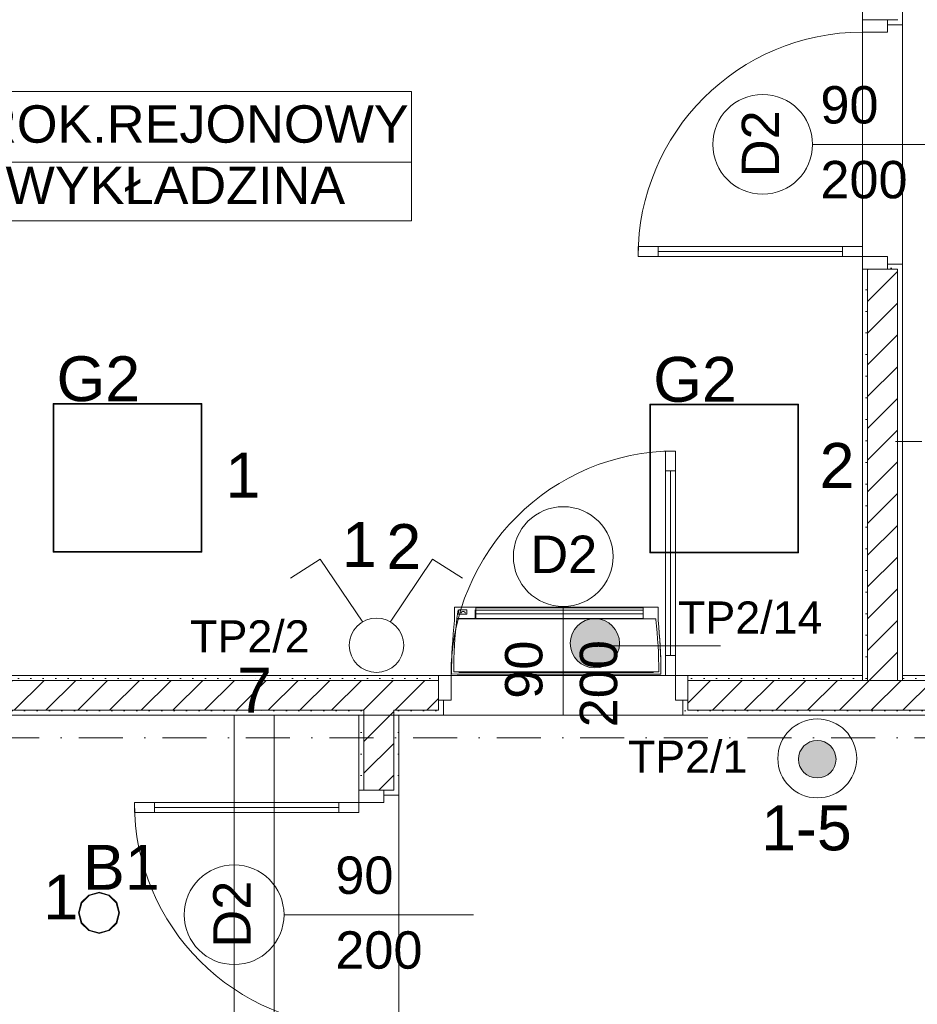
# Model space of a CAD drawing. Header units: millimetres. Extents: x -232602 to -175679, y -119570 to -82350.
# Tile 12 of 36: x -215686 to -212086, y -97306 to -93357. Entities that reach past the tile are written whole.
import ezdxf
from ezdxf.xclip import XClip

# ---------------------------------------------------------------- set-up
doc = ezdxf.new("R2010")
doc.units = ezdxf.units.MM
doc.header["$MEASUREMENT"] = 0
doc.header["$XCLIPFRAME"] = 0
doc.linetypes.add('Kropki i Kreski', pattern=[335.138881, 176.388884, -88.194442, 0, -70.555556])
doc.layers.add('2D - Rysunki i Obrazki', color=7, linetype='Continuous')
for name, color, linetype, lineweight in [('PT_ELE_4_6_0_Nr_pióra__37', 37, 'Continuous', 18), ('PT_ELE_4_6_0_Nr_pióra__6', 6, 'Continuous', 18), ('PT_ELE_4_6_DLX_BLD0_LUMKEY_IDX_Nr_pióra__7', 7, 'Continuous', 18), ('PT_ELE_4_6_DLX_BLD1_LUM_Nr_pióra__5', 5, 'Continuous', 18), ('PT_ELE_4_6_DLX_BLD1_LUMKEY_IDX_Nr_pióra__3', 3, 'Continuous', 18), ('PT_ELE_4_6_E- Schemat - Szyny L1.L2.L3_Nr_pióra__7', 7, 'Continuous', 18), ('PT_ELE_4_6_Elementy Modelu - Strefy_Nr_pióra__251', 251, 'Continuous', 18), ('PT_ELE_4_6_Elementy Modelu - Strefy_Nr_pióra__254', 254, 'Continuous', 18), ('PT_ELE_4_6_gniazda el._Nr_pióra__6', 6, 'Continuous', 18), ('PT_ELE_4_6_IS_KLIM_urządzenia_Nr_pióra__33', 33, 'Continuous', 18), ('PT_ELE_4_6_Konstrukcja - Ściany zew_Nr_pióra__251', 251, 'Continuous', 18), ('PT_ELE_4_6_Konstrukcja - Ściany zew_Nr_pióra__252', 252, 'Continuous', 18), ('PT_ELE_4_6_Konstrukcja - Ściany zew_Nr_pióra__7', 7, 'Continuous', 18), ('PT_ELE_4_6_Oświetlenie_Nr_pióra__6', 6, 'Continuous', 18)]:
    doc.layers.add(name, color=color, linetype=linetype, lineweight=lineweight)
doc.layers.add('PT_ELE_4_6_DLX_BLD1_CONT_Nr_pióra__8', color=7, linetype='Continuous', lineweight=18, true_color=0x969696)
doc.layers.add('PT_ELE_4_6_DLX_BLD1_RESKEY_IDX_Nr_pióra__13', color=7, linetype='Continuous', lineweight=18, true_color=0x707070)
doc.styles.add('STYL_AUTOMATYCZNY_1', font='arial.ttf')
pattern_1 = [(45, (-96416.83, -0.008), (-63.63961, 63.63961), [])]
pattern_2 = [(0, (-96416.83, -0.008), (0, 86.60254), [0, -50]), (0, (-96391.83, 43.29), (0, 86.60254), [0, -50])]

# ---------------------------------------------------------------- blocks, each defined once
blk = doc.blocks.new('Rysunek_1_6', base_point=(-200661.4, -99449.8))
at = {"layer": 'PT_ELE_4_6_0_Nr_pióra__6', "linetype": 'Continuous', "lineweight": 18}
blk.add_hatch(color=6, dxfattribs=at).paths.add_polyline_path([(-212412.3, -96322.9, 1), (-212562.8, -96322.9, 1)])
at = {"layer": 'PT_ELE_4_6_gniazda el._Nr_pióra__6', "linetype": 'Continuous', "lineweight": 18}
blk.add_hatch(color=6, dxfattribs=at).paths.add_polyline_path([(-213478.2, -95857.9, 1), (-213280.6, -95857.9, 1)])
at = {"layer": 'PT_ELE_4_6_Konstrukcja - Ściany zew_Nr_pióra__252', "linetype": 'Continuous', "lineweight": 18}
h = blk.add_hatch(dxfattribs=at)
h.set_pattern_fill('TYNK_0006', color=252, style=0, pattern_type=2)
h.set_pattern_definition(pattern_2)
h.paths.add_polyline_path([(-212206.3, -93356.6), (-212206.3, -93376.6), (-212146.3, -93376.6), (-212146.3, -93356.6)])
h = blk.add_hatch(dxfattribs=at)
h.set_pattern_fill('TYNK_0006', color=252, style=0, pattern_type=2)
h.set_pattern_definition(pattern_2)
h.paths.add_polyline_path([(-212146.3, -94336.6), (-212206.3, -94336.6), (-212206.3, -94356.6), (-212146.3, -94356.6)])
h = blk.add_hatch(dxfattribs=at)
h.set_pattern_fill('TYNK_0006', color=252, style=0, pattern_type=2)
h.set_pattern_definition(pattern_2)
h.paths.add_polyline_path([(-212306.3, -95986.6), (-212286.3, -95986.6), (-212286.3, -94356.6), (-212306.3, -94356.6)])
h = blk.add_hatch(dxfattribs=at)
h.set_pattern_fill('BLOCZKI_CERAMICZNE_0006', color=252, style=0, pattern_type=2)
h.set_pattern_definition(pattern_1)
h.paths.add_polyline_path([(-212286.3, -95986.6), (-212166.3, -95986.6), (-212166.3, -94356.6), (-212286.3, -94356.6)])
h = blk.add_hatch(dxfattribs=at)
h.set_pattern_fill('TYNK_0006', color=252, style=0, pattern_type=2)
h.set_pattern_definition(pattern_2)
h.paths.add_polyline_path([(-212146.3, -94356.6), (-212166.3, -94356.6), (-212166.3, -95986.6), (-212146.3, -95986.6)])
h = blk.add_hatch(dxfattribs=at)
h.set_pattern_fill('TYNK_0006', color=252, style=0, pattern_type=2)
h.set_pattern_definition(pattern_2)
h.paths.add_polyline_path([(-218206.3, -96006.6), (-214006.4, -96006.6), (-214006.4, -95986.6), (-218206.3, -95986.6)])
h = blk.add_hatch(dxfattribs=at)
h.set_pattern_fill('BLOCZKI_CERAMICZNE_0006', color=252, style=0, pattern_type=2)
h.set_pattern_definition(pattern_1)
h.paths.add_polyline_path([(-216250.3, -96126.6), (-214306.3, -96126.6), (-214306.3, -96006.6), (-216250.3, -96006.6)])
h = blk.add_hatch(dxfattribs=at)
h.set_pattern_fill('BLOCZKI_CERAMICZNE_0006', color=252, style=0, pattern_type=2)
h.set_pattern_definition(pattern_1)
h.paths.add_polyline_path([(-214306.3, -96126.6), (-214186.3, -96126.6), (-214186.3, -96006.6), (-214306.3, -96006.6)])
h = blk.add_hatch(dxfattribs=at)
h.set_pattern_fill('BLOCZKI_CERAMICZNE_0006', color=252, style=0, pattern_type=2)
h.set_pattern_definition(pattern_1)
h.paths.add_polyline_path([(-214186.3, -96006.6), (-214186.3, -96126.6), (-214006.4, -96126.6), (-214006.4, -96006.6)])
h = blk.add_hatch(dxfattribs=at)
h.set_pattern_fill('TYNK_0006', color=252, style=0, pattern_type=2)
h.set_pattern_definition(pattern_2)
h.paths.add_polyline_path([(-213006.4, -96006.6), (-212306.3, -96006.6), (-212306.3, -95986.6), (-213006.4, -95986.6)])
h = blk.add_hatch(dxfattribs=at)
h.set_pattern_fill('BLOCZKI_CERAMICZNE_0006', color=252, style=0, pattern_type=2)
h.set_pattern_definition(pattern_1)
h.paths.add_polyline_path([(-213006.4, -96126.6), (-209296.3, -96126.6), (-209296.3, -96006.6), (-213006.4, -96006.6)])
h = blk.add_hatch(dxfattribs=at)
h.set_pattern_fill('TYNK_0006', color=252, style=0, pattern_type=2)
h.set_pattern_definition(pattern_2)
h.paths.add_polyline_path([(-212306.3, -96006.6), (-212286.3, -96006.6), (-212286.3, -95986.6), (-212306.3, -95986.6)])
h = blk.add_hatch(dxfattribs=at)
h.set_pattern_fill('BLOCZKI_CERAMICZNE_0006', color=252, style=0, pattern_type=2)
h.set_pattern_definition(pattern_1)
h.paths.add_polyline_path([(-212286.3, -96006.6), (-212166.3, -96006.6), (-212166.3, -95986.6), (-212286.3, -95986.6)])
h = blk.add_hatch(dxfattribs=at)
h.set_pattern_fill('TYNK_0006', color=252, style=0, pattern_type=2)
h.set_pattern_definition(pattern_2)
h.paths.add_polyline_path([(-212166.3, -96006.6), (-212146.3, -96006.6), (-212146.3, -95986.6), (-212166.3, -95986.6)])
h = blk.add_hatch(dxfattribs=at)
h.set_pattern_fill('TYNK_0006', color=252, style=0, pattern_type=2)
h.set_pattern_definition(pattern_2)
h.paths.add_polyline_path([(-209296.3, -95986.6), (-212146.3, -95986.6), (-212146.3, -96006.6), (-209296.3, -96006.6)])
h = blk.add_hatch(dxfattribs=at)
h.set_pattern_fill('TYNK_0006', color=252, style=0, pattern_type=2)
h.set_pattern_definition(pattern_2)
h.paths.add_polyline_path([(-214006.4, -96086.6), (-214006.4, -96146.6), (-213986.4, -96146.6), (-213986.4, -96086.6)])
h = blk.add_hatch(dxfattribs=at)
h.set_pattern_fill('TYNK_0006', color=252, style=0, pattern_type=2)
h.set_pattern_definition(pattern_2)
h.paths.add_polyline_path([(-213026.4, -96086.6), (-213026.4, -96146.6), (-213006.4, -96146.6), (-213006.4, -96086.6)])
h = blk.add_hatch(dxfattribs=at)
h.set_pattern_fill('TYNK_0006', color=252, style=0, pattern_type=2)
h.set_pattern_definition(pattern_2)
h.paths.add_polyline_path([(-216230.3, -96146.6), (-214326.3, -96146.6), (-214326.3, -96126.6), (-216230.3, -96126.6)])
h = blk.add_hatch(dxfattribs=at)
h.set_pattern_fill('TYNK_0006', color=252, style=0, pattern_type=2)
h.set_pattern_definition(pattern_2)
h.paths.add_polyline_path([(-214326.3, -96146.6), (-214306.3, -96146.6), (-214306.3, -96126.6), (-214326.3, -96126.6)])
h = blk.add_hatch(dxfattribs=at)
h.set_pattern_fill('TYNK_0006', color=252, style=0, pattern_type=2)
h.set_pattern_definition(pattern_2)
h.paths.add_polyline_path([(-214326.3, -96146.6), (-214326.3, -96446.6), (-214306.3, -96446.6), (-214306.3, -96146.6)])
h = blk.add_hatch(dxfattribs=at)
h.set_pattern_fill('BLOCZKI_CERAMICZNE_0006', color=252, style=0, pattern_type=2)
h.set_pattern_definition(pattern_1)
h.paths.add_polyline_path([(-214306.3, -96146.6), (-214186.3, -96146.6), (-214186.3, -96126.6), (-214306.3, -96126.6)])
h = blk.add_hatch(dxfattribs=at)
h.set_pattern_fill('BLOCZKI_CERAMICZNE_0006', color=252, style=0, pattern_type=2)
h.set_pattern_definition(pattern_1)
h.paths.add_polyline_path([(-214306.3, -96446.6), (-214186.3, -96446.6), (-214186.3, -96146.6), (-214306.3, -96146.6)])
h = blk.add_hatch(dxfattribs=at)
h.set_pattern_fill('TYNK_0006', color=252, style=0, pattern_type=2)
h.set_pattern_definition(pattern_2)
h.paths.add_polyline_path([(-214186.3, -96146.6), (-214166.3, -96146.6), (-214166.3, -96126.6), (-214186.3, -96126.6)])
h = blk.add_hatch(dxfattribs=at)
h.set_pattern_fill('TYNK_0006', color=252, style=0, pattern_type=2)
h.set_pattern_definition(pattern_2)
h.paths.add_polyline_path([(-214186.3, -96146.6), (-214186.3, -96446.6), (-214166.3, -96446.6), (-214166.3, -96146.6)])
h = blk.add_hatch(dxfattribs=at)
h.set_pattern_fill('TYNK_0006', color=252, style=0, pattern_type=2)
h.set_pattern_definition(pattern_2)
h.paths.add_polyline_path([(-214166.3, -96126.6), (-214166.3, -96146.6), (-214006.4, -96146.6), (-214006.4, -96126.6)])
h = blk.add_hatch(dxfattribs=at)
h.set_pattern_fill('TYNK_0006', color=252, style=0, pattern_type=2)
h.set_pattern_definition(pattern_2)
h.paths.add_polyline_path([(-213006.4, -96126.6), (-213006.4, -96146.6), (-209296.3, -96146.6), (-209296.3, -96126.6)])
h = blk.add_hatch(dxfattribs=at)
h.set_pattern_fill('TYNK_0006', color=252, style=0, pattern_type=2)
h.set_pattern_definition(pattern_2)
h.paths.add_polyline_path([(-214226.3, -96446.6), (-214226.3, -96466.6), (-214166.3, -96466.6), (-214166.3, -96446.6)])
at = {"layer": 'PT_ELE_4_6_0_Nr_pióra__37', "color": 37, "linetype": 'Kropki i Kreski', "lineweight": 18}
blk.add_line((-216119.8, -96236.8), (-192486.6, -96236.8), dxfattribs=at)
at = {"layer": 'PT_ELE_4_6_0_Nr_pióra__6', "color": 6, "linetype": 'Continuous', "lineweight": 18}
for centre, radius in [((-212487.5, -96319.6), 158.2), ((-212487.6, -96322.9), 75.2)]:
    blk.add_circle(centre, radius, dxfattribs=at)
at = {"layer": 'PT_ELE_4_6_DLX_BLD1_CONT_Nr_pióra__8', "color": 252, "linetype": 'Continuous', "lineweight": 18, "true_color": 0x969696, "flags": 128}
for points in [[(-212306.3, -95986.6), (-212306.3, -92006.6)], [(-212146.3, -92006.6), (-212146.3, -95986.6)], [(-218206.3, -95986.6), (-212306.3, -95986.6)], [(-212146.3, -95986.6), (-207601.5, -95986.6)], [(-214826.3, -96146.6), (-216230.3, -96146.6)], [(-214826.3, -102826.6), (-214826.3, -96146.6)], [(-192386.3, -96146.6), (-214166.3, -96146.6)], [(-214166.3, -96146.6), (-214166.3, -97726.6)]]:
    blk.add_lwpolyline(points, dxfattribs=at)
at = {"layer": 'PT_ELE_4_6_DLX_BLD1_LUM_Nr_pióra__5', "color": 5, "linetype": 'Continuous', "lineweight": 18, "flags": 128}
for points in [[(-215551.8, -95492.6), (-215551.8, -94896.6)], [(-215551.8, -94896.6), (-215551.8, -95492.6)], [(-215551.8, -94896.6), (-214955.8, -94896.6)], [(-214955.8, -94896.6), (-215551.8, -94896.6)], [(-214955.8, -94896.6), (-215551.8, -94896.6)], [(-215551.8, -94896.6), (-215551.8, -95492.6)], [(-215551.8, -95492.6), (-215551.8, -94896.6)], [(-215551.8, -94896.6), (-214955.8, -94896.6)], [(-214958.3, -94899.1), (-215549.3, -94899.1)], [(-215549.3, -94899.1), (-215549.3, -95490.1)], [(-215549.3, -94899.1), (-214958.3, -94899.1)], [(-215549.3, -95490.1), (-215549.3, -94899.1)], [(-214958.3, -95490.1), (-214958.3, -94899.1)], [(-214958.3, -94899.1), (-214958.3, -95490.1)], [(-214955.8, -94896.6), (-214955.8, -95492.6)], [(-214955.8, -95492.6), (-214955.8, -94896.6)], [(-214955.8, -95492.6), (-214955.8, -94896.6)], [(-214955.8, -94896.6), (-214955.8, -95492.6)], [(-213158.8, -95495.1), (-213158.8, -94899.1)], [(-213158.8, -94899.1), (-213158.8, -95495.1)], [(-213158.8, -94899.1), (-212562.8, -94899.1)], [(-212562.8, -94899.1), (-213158.8, -94899.1)], [(-212562.8, -94899.1), (-213158.8, -94899.1)], [(-213158.8, -94899.1), (-213158.8, -95495.1)], [(-213158.8, -95495.1), (-213158.8, -94899.1)], [(-213158.8, -94899.1), (-212562.8, -94899.1)], [(-212562.8, -94899.1), (-212562.8, -95495.1)], [(-212562.8, -95495.1), (-212562.8, -94899.1)], [(-212562.8, -95495.1), (-212562.8, -94899.1)], [(-212562.8, -94899.1), (-212562.8, -95495.1)], [(-212565.3, -94901.6), (-213156.3, -94901.6)], [(-213156.3, -94901.6), (-213156.3, -95492.6)], [(-213156.3, -94901.6), (-212565.3, -94901.6)], [(-213156.3, -95492.6), (-213156.3, -94901.6)], [(-212565.3, -95492.6), (-212565.3, -94901.6)], [(-212565.3, -94901.6), (-212565.3, -95492.6)], [(-214955.8, -95492.6), (-215551.8, -95492.6)], [(-215551.8, -95492.6), (-214955.8, -95492.6)], [(-215551.8, -95492.6), (-214955.8, -95492.6)], [(-214955.8, -95492.6), (-215551.8, -95492.6)], [(-215549.3, -95490.1), (-214958.3, -95490.1)], [(-214958.3, -95490.1), (-215549.3, -95490.1)], [(-213156.3, -95492.6), (-212565.3, -95492.6)], [(-212565.3, -95492.6), (-213156.3, -95492.6)], [(-212562.8, -95495.1), (-213158.8, -95495.1)], [(-213158.8, -95495.1), (-212562.8, -95495.1)], [(-213158.8, -95495.1), (-212562.8, -95495.1)], [(-212562.8, -95495.1), (-213158.8, -95495.1)], [(-215439.7, -96897.8), (-215409.5, -96867.6)], [(-215409.5, -96867.6), (-215439.7, -96897.8)], [(-215409.5, -96867.6), (-215439.7, -96897.8)], [(-215439.7, -96897.8), (-215409.5, -96867.6)], [(-215408.2, -96869.8), (-215437.5, -96899.1)], [(-215437.5, -96899.1), (-215408.2, -96869.8)], [(-215409.5, -96867.6), (-215368.2, -96856.6)], [(-215368.2, -96856.6), (-215409.5, -96867.6)], [(-215368.2, -96856.6), (-215409.5, -96867.6)], [(-215409.5, -96867.6), (-215368.2, -96856.6)], [(-215368.2, -96859.1), (-215408.2, -96869.8)], [(-215408.2, -96869.8), (-215368.2, -96859.1)], [(-215368.2, -96856.6), (-215327, -96867.6)], [(-215327, -96867.6), (-215368.2, -96856.6)], [(-215327, -96867.6), (-215368.2, -96856.6)], [(-215368.2, -96856.6), (-215327, -96867.6)], [(-215328.2, -96869.8), (-215368.2, -96859.1)], [(-215368.2, -96859.1), (-215328.2, -96869.8)], [(-215299, -96899.1), (-215328.2, -96869.8)], [(-215328.2, -96869.8), (-215299, -96899.1)], [(-215327, -96867.6), (-215296.8, -96897.8)], [(-215296.8, -96897.8), (-215327, -96867.6)], [(-215296.8, -96897.8), (-215327, -96867.6)], [(-215327, -96867.6), (-215296.8, -96897.8)], [(-215450.7, -96939.1), (-215439.7, -96897.8)], [(-215439.7, -96897.8), (-215450.7, -96939.1)], [(-215439.7, -96897.8), (-215450.7, -96939.1)], [(-215450.7, -96939.1), (-215439.7, -96897.8)], [(-215437.5, -96899.1), (-215448.2, -96939.1)], [(-215448.2, -96939.1), (-215437.5, -96899.1)], [(-215288.2, -96939.1), (-215299, -96899.1)], [(-215299, -96899.1), (-215288.2, -96939.1)], [(-215296.8, -96897.8), (-215285.7, -96939.1)], [(-215285.7, -96939.1), (-215296.8, -96897.8)], [(-215285.7, -96939.1), (-215296.8, -96897.8)], [(-215296.8, -96897.8), (-215285.7, -96939.1)], [(-215439.7, -96980.3), (-215450.7, -96939.1)], [(-215450.7, -96939.1), (-215439.7, -96980.3)], [(-215450.7, -96939.1), (-215439.7, -96980.3)], [(-215439.7, -96980.3), (-215450.7, -96939.1)], [(-215448.2, -96939.1), (-215437.5, -96979.1)], [(-215437.5, -96979.1), (-215448.2, -96939.1)], [(-215299, -96979.1), (-215288.2, -96939.1)], [(-215288.2, -96939.1), (-215299, -96979.1)], [(-215285.7, -96939.1), (-215296.8, -96980.3)], [(-215296.8, -96980.3), (-215285.7, -96939.1)], [(-215296.8, -96980.3), (-215285.7, -96939.1)], [(-215285.7, -96939.1), (-215296.8, -96980.3)], [(-215409.5, -97010.5), (-215439.7, -96980.3)], [(-215439.7, -96980.3), (-215409.5, -97010.5)], [(-215439.7, -96980.3), (-215409.5, -97010.5)], [(-215409.5, -97010.5), (-215439.7, -96980.3)], [(-215437.5, -96979.1), (-215408.2, -97008.3)], [(-215408.2, -97008.3), (-215437.5, -96979.1)], [(-215328.2, -97008.3), (-215299, -96979.1)], [(-215299, -96979.1), (-215328.2, -97008.3)], [(-215296.8, -96980.3), (-215327, -97010.5)], [(-215327, -97010.5), (-215296.8, -96980.3)], [(-215327, -97010.5), (-215296.8, -96980.3)], [(-215296.8, -96980.3), (-215327, -97010.5)], [(-215368.2, -97021.6), (-215409.5, -97010.5)], [(-215409.5, -97010.5), (-215368.2, -97021.6)], [(-215409.5, -97010.5), (-215368.2, -97021.6)], [(-215368.2, -97021.6), (-215409.5, -97010.5)], [(-215408.2, -97008.3), (-215368.2, -97019.1)], [(-215368.2, -97019.1), (-215408.2, -97008.3)], [(-215368.2, -97019.1), (-215328.2, -97008.3)], [(-215328.2, -97008.3), (-215368.2, -97019.1)], [(-215327, -97010.5), (-215368.2, -97021.6)], [(-215368.2, -97021.6), (-215327, -97010.5)], [(-215368.2, -97021.6), (-215327, -97010.5)], [(-215327, -97010.5), (-215368.2, -97021.6)]]:
    blk.add_lwpolyline(points, dxfattribs=at)
at = {"layer": 'PT_ELE_4_6_Elementy Modelu - Strefy_Nr_pióra__251', "color": 251, "linetype": 'Continuous', "lineweight": 18}
for p, q in [((-216815, -93645), (-214114.4, -93645)), ((-214114.4, -93645), (-214114.4, -94163.6)), ((-216815, -93927.9), (-214114.4, -93927.9)), ((-214114.4, -94163.6), (-216815, -94163.6))]:
    blk.add_line(p, q, dxfattribs=at)
at = {"layer": 'PT_ELE_4_6_Elementy Modelu - Strefy_Nr_pióra__254', "color": 254, "linetype": 'Continuous', "lineweight": 18, "flags": 128}
for points in [[(-218206.3, -92970.4), (-218206.3, -95986.6), (-212306.3, -95986.6), (-212306.3, -92006.6), (-218206.3, -92006.6)], [(-212146.3, -92006.3), (-212146.3, -95986.6), (-207846.3, -95986.6), (-207596.3, -95986.6), (-207596.3, -92006.3)], [(-214826.3, -102826.6), (-214826.3, -96146.6), (-216230.3, -96146.6), (-216230.3, -98178.4), (-218206.3, -98178.4), (-218206.3, -102826.6)], [(-206875, -97726.6), (-202006.3, -97726.6), (-192386.3, -97726.6), (-192386.3, -96146.6), (-207846.3, -96146.6), (-210623.2, -96146.6), (-210623.2, -96206.6), (-211423.2, -96206.6), (-211423.2, -96146.6), (-214666.3, -96146.6), (-214666.3, -97726.6)]]:
    blk.add_lwpolyline(points, close=True, dxfattribs=at)
at = {"layer": 'PT_ELE_4_6_gniazda el._Nr_pióra__6', "color": 6, "linetype": 'Continuous', "lineweight": 18}
blk.add_line((-213380.8, -95867.8), (-212875.5, -95867.8), dxfattribs=at)
blk.add_circle((-213379.4, -95857.9), 98.8, dxfattribs=at)
at = {"layer": 'PT_ELE_4_6_IS_KLIM_urządzenia_Nr_pióra__33', "color": 33, "linetype": 'Continuous', "lineweight": 18}
for p, q in [((-213942.5, -95766.1), (-213942.5, -95713.3)), ((-213942.5, -95713.3), (-213825.3, -95713.3)), ((-213927.3, -95740.8), (-213925.2, -95723.7)), ((-213925.2, -95723.7), (-213893.4, -95723.7)), ((-213893.4, -95740.8), (-213893.4, -95723.7)), ((-213859.3, -95758.1), (-213859.6, -95724.3)), ((-213185.8, -95715.2), (-213856.3, -95715.2)), ((-213856.3, -95715.2), (-213856.3, -95723.8)), ((-213856.3, -95740.4), (-213856.3, -95725)), ((-213185.5, -95724.8), (-213856.1, -95724.8)), ((-213833.3, -95713.3), (-213348.4, -95713.3)), ((-213400.8, -95713.3), (-213126.1, -95713.3)), ((-213185.8, -95723.2), (-213185.8, -95715.2)), ((-213185.5, -95740.3), (-213185.5, -95724.8)), ((-213126.1, -95765.9), (-213126.1, -95713.3)), ((-213135.3, -95759.8), (-213933.3, -95759.8)), ((-213931.7, -95758.1), (-213859.3, -95758.1)), ((-213893.4, -95740.8), (-213927.3, -95740.8)), ((-213856.3, -95758.1), (-213856.3, -95740.4)), ((-213856.3, -95758.1), (-213185.3, -95758.1)), ((-213185.5, -95740.3), (-213856.1, -95740.3)), ((-213185.3, -95758.1), (-213185.3, -95740.4)), ((-213954.3, -95980.9), (-213931.6, -95981.3)), ((-213945.8, -95972.6), (-213122.8, -95972.6)), ((-213931.6, -95981.3), (-213114.3, -95981.3)), ((-213924.7, -95975.4), (-213143.9, -95975.4))]:
    blk.add_line(p, q, dxfattribs=at)
for centre, radius, start, end in [((-211979.5, -95981.3), 1965.9, 172.4607, 173.4814), ((-213907.4, -95739), 8.95, 11.6168, 170.4033), ((-211978.4, -95981.3), 1975.9, 173.7426, 179.99), ((-211978.4, -95981.3), 1967.4, 173.5357, 179.7479), ((-215090.3, -95981.3), 1967.4, 6.3826, 6.4643), ((-215090.3, -95981.3), 1967.4, 0.2521, 6.3826), ((-215090.3, -95981.3), 1975.9, 0.3493, 6.2573), ((-215090.3, -95981.3), 1975.9, 359.9984, 6.2573), ((-211978.4, -95981.3), 1975.9, 179.6507, 179.6757), ((-211978.4, -95981.3), 1975.9, 179.6757, 179.99), ((-215090.3, -95981.3), 1975.9, 0.3243, 0.3493)]:
    blk.add_arc(centre, radius, start, end, dxfattribs=at)
at = {"layer": 'PT_ELE_4_6_Konstrukcja - Ściany zew_Nr_pióra__251', "color": 251, "linetype": 'Continuous', "lineweight": 18}
for p, q in [((-212506.5, -93856.6), (-211846.3, -93856.6)), ((-213506.4, -95709.9), (-213506.4, -96146.6)), ((-214626.3, -96946.6), (-213866.3, -96946.6))]:
    blk.add_line(p, q, dxfattribs=at)
at = {"layer": 'PT_ELE_4_6_Konstrukcja - Ściany zew_Nr_pióra__251', "color": 251, "linetype": 'Continuous', "lineweight": 18, "flags": 128}
for points in [[(-212706.5, -93656.6, 1), (-212706.5, -94056.6, 1)], [(-213306.4, -95509.9, 1), (-213706.4, -95509.9, 1)], [(-214826.3, -96746.6, 1), (-214826.3, -97146.6, 1)]]:
    blk.add_lwpolyline(points, format="xyb", close=True, dxfattribs=at)
at = {"layer": 'PT_ELE_4_6_Konstrukcja - Ściany zew_Nr_pióra__7', "color": 7, "linetype": 'Continuous', "lineweight": 18}
for p, q in [((-212306.3, -93356.6), (-212286.3, -93356.6)), ((-212306.3, -93406.6), (-212306.3, -93356.6)), ((-212306.3, -93356.6), (-212206.3, -93356.6)), ((-212306.3, -93356.6), (-212286.3, -93356.6)), ((-212306.3, -93356.6), (-212286.3, -93356.6)), ((-212286.3, -93356.6), (-212206.3, -93356.6)), ((-212286.3, -93356.6), (-212206.3, -93356.6)), ((-212286.3, -93356.6), (-212206.3, -93356.6)), ((-212206.3, -93356.6), (-212206.3, -93376.6)), ((-212166.3, -93356.6), (-212206.3, -93356.6)), ((-212206.3, -93356.6), (-212206.3, -93406.6)), ((-212146.3, -93356.6), (-212146.3, -93376.6)), ((-212146.3, -93356.6), (-212146.3, -93376.6)), ((-212206.3, -93376.6), (-212146.3, -93376.6)), ((-212206.3, -93376.6), (-212146.3, -93376.6)), ((-212206.3, -93406.6), (-212306.3, -93406.6)), ((-213126.3, -94266.6), (-213206.3, -94266.6)), ((-213206.3, -94266.6), (-213206.3, -94306.6)), ((-213126.3, -94306.6), (-213126.3, -94266.6)), ((-212306.3, -94266.6), (-212386.3, -94266.6)), ((-212386.3, -94266.6), (-212386.3, -94306.6)), ((-212306.3, -94306.6), (-212306.3, -94266.6)), ((-213206.3, -94306.6), (-213126.3, -94306.6)), ((-213126.3, -94286.6), (-212386.3, -94286.6)), ((-212386.3, -94306.6), (-212306.3, -94306.6)), ((-212306.3, -94356.6), (-212306.3, -94306.6)), ((-212306.3, -94306.6), (-212206.3, -94306.6)), ((-212206.3, -94306.6), (-212206.3, -94356.6)), ((-212206.3, -94336.6), (-212146.3, -94336.6)), ((-212206.3, -94356.6), (-212206.3, -94336.6)), ((-212206.3, -94336.6), (-212146.3, -94336.6)), ((-212146.3, -94356.6), (-212146.3, -94336.6)), ((-212146.3, -94356.6), (-212146.3, -94336.6)), ((-212306.3, -94356.6), (-212286.3, -94356.6)), ((-212206.3, -94356.6), (-212306.3, -94356.6)), ((-212306.3, -94356.6), (-212286.3, -94356.6)), ((-212306.3, -94356.6), (-212286.3, -94356.6)), ((-212286.3, -94356.6), (-212286.3, -95986.6)), ((-212286.3, -94356.6), (-212206.3, -94356.6)), ((-212286.3, -94356.6), (-212206.3, -94356.6)), ((-212286.3, -94356.6), (-212206.3, -94356.6)), ((-212166.3, -94356.6), (-212206.3, -94356.6)), ((-212166.3, -95986.6), (-212166.3, -94356.6)), ((-213096.4, -95166.6), (-213096.4, -95086.6)), ((-213096.4, -95086.6), (-213056.4, -95086.6)), ((-213056.4, -95086.6), (-213056.4, -95166.6)), ((-213056.4, -95166.6), (-213096.4, -95166.6)), ((-213076.4, -95166.6), (-213076.4, -95906.6)), ((-213096.4, -95986.6), (-213096.4, -95906.6)), ((-213096.4, -95906.6), (-213056.4, -95906.6)), ((-213056.4, -95906.6), (-213056.4, -95986.6)), ((-214306.3, -96006.6), (-216250.3, -96006.6)), ((-214186.3, -96006.6), (-214306.3, -96006.6)), ((-214006.4, -96006.6), (-214186.3, -96006.6)), ((-214006.4, -95986.6), (-214006.4, -96006.6)), ((-213956.4, -95986.6), (-214006.4, -95986.6)), ((-214006.4, -95986.6), (-214006.4, -96086.6)), ((-214006.4, -95986.6), (-214006.4, -96006.6)), ((-214006.4, -95986.6), (-214006.4, -96006.6)), ((-214006.4, -96006.6), (-214006.4, -96086.6)), ((-214006.4, -96006.6), (-214006.4, -96086.6)), ((-214006.4, -96006.6), (-214006.4, -96086.6)), ((-213956.4, -96086.6), (-213956.4, -95986.6)), ((-213056.4, -95986.6), (-213096.4, -95986.6)), ((-213006.4, -95986.6), (-213056.4, -95986.6)), ((-213056.4, -95986.6), (-213056.4, -96086.6)), ((-213006.4, -95986.6), (-213006.4, -96006.6)), ((-213006.4, -96086.6), (-213006.4, -95986.6)), ((-213006.4, -95986.6), (-213006.4, -96006.6)), ((-213006.4, -95986.6), (-213006.4, -96006.6)), ((-212306.3, -96006.6), (-213006.4, -96006.6)), ((-213006.4, -96006.6), (-213006.4, -96086.6)), ((-213006.4, -96006.6), (-213006.4, -96086.6)), ((-213006.4, -96006.6), (-213006.4, -96086.6)), ((-212306.3, -95986.6), (-212306.3, -96006.6)), ((-212306.3, -95986.6), (-212306.3, -96006.6)), ((-212306.3, -96006.6), (-212286.3, -96006.6)), ((-212306.3, -96006.6), (-212286.3, -96006.6)), ((-212286.3, -95986.6), (-212286.3, -96006.6)), ((-212286.3, -96006.6), (-212166.3, -96006.6)), ((-212286.3, -96006.6), (-212166.3, -96006.6)), ((-212166.3, -95986.6), (-212166.3, -96006.6)), ((-212166.3, -96006.6), (-212146.3, -96006.6)), ((-212166.3, -96006.6), (-212146.3, -96006.6)), ((-212146.3, -96006.6), (-212146.3, -95986.6)), ((-212146.3, -96006.6), (-212146.3, -95986.6)), ((-209296.3, -96006.6), (-212146.3, -96006.6)), ((-214006.4, -96086.6), (-213986.4, -96086.6)), ((-214006.4, -96126.6), (-214006.4, -96086.6)), ((-214006.4, -96086.6), (-213956.4, -96086.6)), ((-213986.4, -96086.6), (-213986.4, -96146.6)), ((-213986.4, -96086.6), (-213986.4, -96146.6)), ((-213056.4, -96086.6), (-213006.4, -96086.6)), ((-213026.4, -96086.6), (-213026.4, -96146.6)), ((-213006.4, -96086.6), (-213026.4, -96086.6)), ((-213026.4, -96086.6), (-213026.4, -96146.6)), ((-213006.4, -96126.6), (-213006.4, -96086.6)), ((-216250.3, -96126.6), (-214306.3, -96126.6)), ((-214306.3, -96126.6), (-214306.3, -96146.6)), ((-214306.3, -96126.6), (-214306.3, -96146.6)), ((-214306.3, -96146.6), (-214306.3, -96446.6)), ((-214186.3, -96146.6), (-214186.3, -96126.6)), ((-214186.3, -96146.6), (-214186.3, -96126.6)), ((-214186.3, -96126.6), (-214006.4, -96126.6)), ((-214186.3, -96446.6), (-214186.3, -96146.6)), ((-214006.4, -96146.6), (-213986.4, -96146.6)), ((-214006.4, -96146.6), (-213986.4, -96146.6)), ((-213006.4, -96146.6), (-213026.4, -96146.6)), ((-213006.4, -96146.6), (-213026.4, -96146.6)), ((-213006.4, -96126.6), (-209296.3, -96126.6)), ((-214326.3, -96446.6), (-214306.3, -96446.6)), ((-214226.3, -96446.6), (-214326.3, -96446.6)), ((-214326.3, -96446.6), (-214326.3, -96496.6)), ((-214326.3, -96446.6), (-214306.3, -96446.6)), ((-214326.3, -96446.6), (-214306.3, -96446.6)), ((-214306.3, -96446.6), (-214226.3, -96446.6)), ((-214306.3, -96446.6), (-214226.3, -96446.6)), ((-214306.3, -96446.6), (-214226.3, -96446.6)), ((-214226.3, -96446.6), (-214226.3, -96466.6)), ((-214186.3, -96446.6), (-214226.3, -96446.6)), ((-214226.3, -96496.6), (-214226.3, -96446.6)), ((-214226.3, -96466.6), (-214166.3, -96466.6)), ((-214226.3, -96466.6), (-214166.3, -96466.6)), ((-214166.3, -96446.6), (-214166.3, -96466.6)), ((-214166.3, -96446.6), (-214166.3, -96466.6)), ((-215226.3, -96496.6), (-215146.3, -96496.6)), ((-215226.3, -96536.6), (-215226.3, -96496.6)), ((-215146.3, -96496.6), (-215146.3, -96536.6)), ((-215146.3, -96516.6), (-214406.3, -96516.6)), ((-214406.3, -96536.6), (-214406.3, -96496.6)), ((-214406.3, -96496.6), (-214326.3, -96496.6)), ((-214326.3, -96496.6), (-214226.3, -96496.6)), ((-214326.3, -96496.6), (-214326.3, -96536.6)), ((-215146.3, -96536.6), (-215226.3, -96536.6)), ((-214326.3, -96536.6), (-214406.3, -96536.6))]:
    blk.add_line(p, q, dxfattribs=at)
at = {"layer": 'PT_ELE_4_6_Konstrukcja - Ściany zew_Nr_pióra__7', "color": 7, "linetype": 'Continuous', "lineweight": 18, "flags": 128}
for points in [[(-213126.3, -94286.6), (-212386.3, -94286.6), (-212386.3, -94266.6), (-213126.3, -94266.6)], [(-213126.3, -94306.6), (-212386.3, -94306.6), (-212386.3, -94286.6), (-213126.3, -94286.6)], [(-213076.4, -95166.6), (-213076.4, -95906.6), (-213096.4, -95906.6), (-213096.4, -95166.6)], [(-213056.4, -95166.6), (-213056.4, -95906.6), (-213076.4, -95906.6), (-213076.4, -95166.6)], [(-215146.3, -96496.6), (-214406.3, -96496.6), (-214406.3, -96516.6), (-215146.3, -96516.6)], [(-215146.3, -96516.6), (-214406.3, -96516.6), (-214406.3, -96536.6), (-215146.3, -96536.6)]]:
    blk.add_lwpolyline(points, close=True, dxfattribs=at)
for points in [[(-212306.3, -94356.6), (-212306.3, -95986.6)], [(-212146.3, -95986.6), (-212146.3, -94356.6)], [(-214006.4, -95986.6), (-218206.3, -95986.6)], [(-212306.3, -95986.6), (-213006.4, -95986.6)], [(-209296.3, -95986.6), (-212146.3, -95986.6)], [(-216230.3, -96146.6), (-214326.3, -96146.6)], [(-214326.3, -96146.6), (-214326.3, -96446.6)], [(-214166.3, -96446.6), (-214166.3, -96146.6)], [(-214166.3, -96146.6), (-214006.4, -96146.6)], [(-213006.4, -96146.6), (-209296.3, -96146.6)]]:
    blk.add_lwpolyline(points, dxfattribs=at)
at = {"layer": 'PT_ELE_4_6_Konstrukcja - Ściany zew_Nr_pióra__7', "color": 7, "linetype": 'Continuous', "lineweight": 18}
for centre, start, end in [((-212306.3, -94306.6), 90, 180), ((-213056.4, -95986.6), 90, 180), ((-214326.3, -96496.6), 180, 270)]:
    blk.add_arc(centre, 900, start, end, dxfattribs=at)
at = {"layer": 'PT_ELE_4_6_Oświetlenie_Nr_pióra__6', "color": 6, "linetype": 'Continuous', "lineweight": 18}
for p, q in [((-212068.4, -95048.9), (-212173.7, -95048.9)), ((-214480.8, -95521.1), (-214600.7, -95596.8)), ((-214310.3, -95773.4), (-214480.8, -95521.1)), ((-214200.8, -95773.4), (-214030.4, -95521.1)), ((-214030.4, -95521.1), (-213910.4, -95596.8))]:
    blk.add_line(p, q, dxfattribs=at)
blk.add_circle((-214255.3, -95865.7), 109, dxfattribs=at)
at = {"layer": 'PT_ELE_4_6_DLX_BLD0_LUMKEY_IDX_Nr_pióra__7', "color": 7, "linetype": 'Continuous', "lineweight": 18, "char_height": 180, "attachment_point": 7, "style": 'STYL_AUTOMATYCZNY_1'}
for s, insert in [('\\A1;{\\pql;\\fArial|b0|i0|c238|p0;\\W1.000000;2}', (-212478.1, -95234.5)), ('\\A1;{\\pql;\\fArial|b0|i0|c238|p0;\\W1.000000;1}', (-214861.3, -95273.5)), ('\\A1;{\\pql;\\fArial|b0|i0|c238|p0;\\W1.000000;1}', (-214393.9, -95551.9)), ('\\A1;{\\pql;\\fArial|b0|i0|c238|p0;\\W1.000000;2}', (-214215.6, -95559.8)), ('\\A1;{\\pql;\\fArial|b0|i0|c238|p0;\\W1.000000;1-5}', (-212712.6, -96690.9)), ('\\A1;{\\pql;\\fArial|b0|i0|c238|p0;\\W1.000000;1}', (-215591.4, -96965.7))]:
    blk.add_mtext(s, dxfattribs=dict(at, insert=insert))
at = {"layer": 'PT_ELE_4_6_DLX_BLD1_LUMKEY_IDX_Nr_pióra__3', "color": 3, "linetype": 'Continuous', "lineweight": 18, "char_height": 180, "attachment_point": 7, "style": 'STYL_AUTOMATYCZNY_1'}
for s, insert in [('\\A1;{\\pql;\\fArial|b0|i0|c238|p0;\\W1.000000;G2}', (-215538.5, -94889.3)), ('\\A1;{\\pql;\\fArial|b0|i0|c238|p0;\\W1.000000;G2}', (-213145.5, -94891.8)), ('\\A1;{\\pql;\\fArial|b0|i0|c238|p0;\\W1.000000;B1}', (-215432.4, -96846.3))]:
    blk.add_mtext(s, dxfattribs=dict(at, insert=insert))
at = {"layer": 'PT_ELE_4_6_DLX_BLD1_RESKEY_IDX_Nr_pióra__13', "color": 8, "linetype": 'Continuous', "lineweight": 18, "true_color": 0x707070, "insert": (-214814.5, -96136.3), "char_height": 180, "attachment_point": 7, "style": 'STYL_AUTOMATYCZNY_1'}
blk.add_mtext('\\A1;{\\pql;\\fArial|b0|i0|c238|p0;\\W1.000000;7}', dxfattribs=at)
at = {"layer": 'PT_ELE_4_6_E- Schemat - Szyny L1.L2.L3_Nr_pióra__7', "color": 7, "linetype": 'Continuous', "lineweight": 18, "char_height": 128.571, "attachment_point": 7, "style": 'STYL_AUTOMATYCZNY_1'}
for s, insert in [('\\A1;{\\pql;\\fArial|b0|i0|c238|p0;\\W1.000000;TP2/14}', (-213045.9, -95820.5)), ('\\A1;{\\pql;\\fArial|b0|i0|c238|p0;\\W1.000000;TP2/2}', (-215002.7, -95896.1)), ('\\A1;{\\pql;\\fArial|b0|i0|c238|p0;\\W1.000000;TP2/1}', (-213247, -96378.8))]:
    blk.add_mtext(s, dxfattribs=dict(at, insert=insert))
at = {"layer": 'PT_ELE_4_6_Elementy Modelu - Strefy_Nr_pióra__251', "color": 251, "linetype": 'Continuous', "lineweight": 18, "char_height": 150, "attachment_point": 4, "style": 'STYL_AUTOMATYCZNY_1'}
for s, insert in [('\\A1;{\\pql;\\fArial|b0|i0|c238|p0;\\W1.000000;PROK.REJONOWY}', (-215988.8, -93776.1)), ('\\A1;{\\pql;\\fArial|b0|i0|c238|p0;\\W1.000000;WYKŁADZINA}', (-215743.1, -94021.1))]:
    blk.add_mtext(s, dxfattribs=dict(at, insert=insert))
at = {"layer": 'PT_ELE_4_6_Konstrukcja - Ściany zew_Nr_pióra__251', "color": 251, "linetype": 'Continuous', "lineweight": 18, "char_height": 150, "attachment_point": 7, "style": 'STYL_AUTOMATYCZNY_1'}
for s, insert in [('\\A1;{\\pql;\\pt0;\\fArial|b0|i0|c238|p0;\\W1.000000;90}', (-212475, -93775.2)), ('\\A1;{\\pql;\\pt0;\\fArial|b0|i0|c238|p0;\\W1.000000;200}', (-212475, -94075.2)), ('\\A1;{\\pql;\\pt0;\\fArial|b0|i0|c238|p0;\\W1.000000;D2}', (-213637.9, -95576)), ('\\A1;{\\pql;\\pt0;\\fArial|b0|i0|c238|p0;\\W1.000000;90}', (-214420.5, -96865.2)), ('\\A1;{\\pql;\\pt0;\\fArial|b0|i0|c238|p0;\\W1.000000;200}', (-214420.5, -97165.2))]:
    blk.add_mtext(s, dxfattribs=dict(at, insert=insert))
at = {"layer": 'PT_ELE_4_6_Konstrukcja - Ściany zew_Nr_pióra__251', "color": 251, "linetype": 'Continuous', "lineweight": 18, "char_height": 150, "attachment_point": 7, "rotation": 90, "style": 'STYL_AUTOMATYCZNY_1'}
for s, insert in [('\\A1;{\\pql;\\pt0;\\fArial|b0|i0|c238|p0;\\W1.000000;D2}', (-212640.4, -93988.1)), ('\\A1;{\\pql;\\pt0;\\fArial|b0|i0|c238|p0;\\W1.000000;90}', (-213587.8, -96080.3)), ('\\A1;{\\pql;\\pt0;\\fArial|b0|i0|c238|p0;\\W1.000000;200}', (-213287.8, -96194.7)), ('\\A1;{\\pql;\\pt0;\\fArial|b0|i0|c238|p0;\\W1.000000;D2}', (-214760.2, -97078.1))]:
    blk.add_mtext(s, dxfattribs=dict(at, insert=insert))

msp = doc.modelspace()

# ---------------------------------------------------------------- block references
at = {"layer": '2D - Rysunki i Obrazki', "color": 253, "linetype": 'Continuous', "lineweight": 18, "true_color": 0xaaaaaa}
ref = msp.add_blockref('Rysunek_1_6', (-200661.4, -99449.8), dxfattribs=at)
XClip(ref).set_block_clipping_path([(-225643.694101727, -116549.9316383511), (-175679.1071871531, -82349.5969288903)])

doc.saveas('drawing.dxf')
